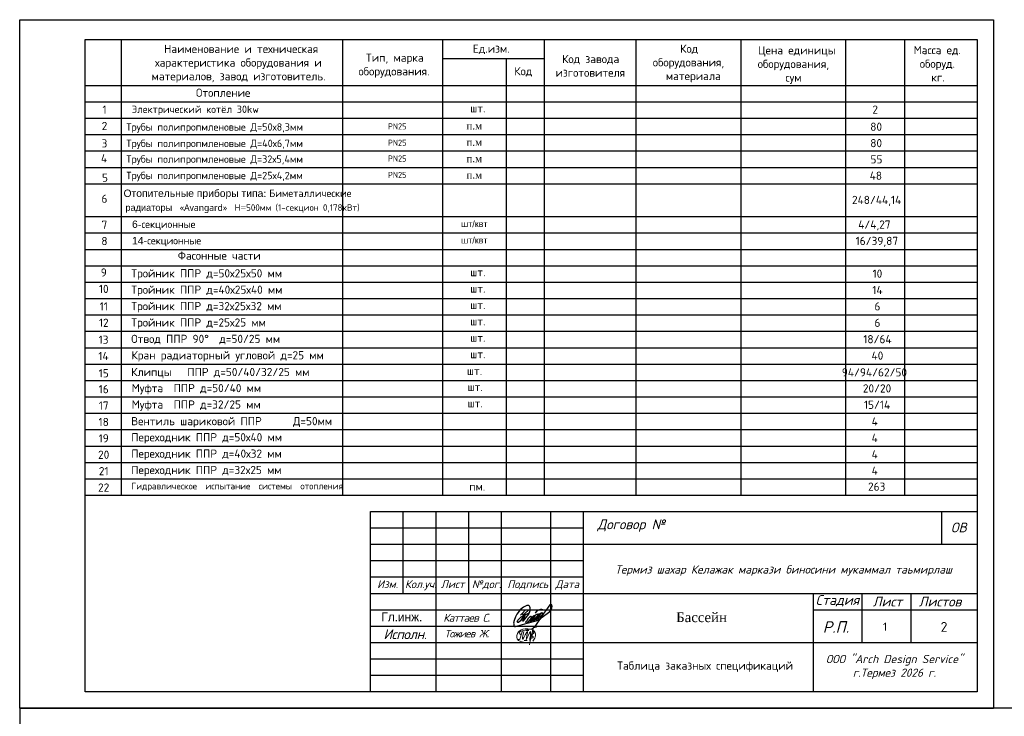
# Model space of a CAD drawing. Extents: x 4114239 to 5838486, y 780458 to 1383318.
# Tile 164 of 231: x 4523599 to 4553631, y 1148990 to 1170240. Entities that reach past the tile are written whole.
import ezdxf

# ---------------------------------------------------------------- set-up
doc = ezdxf.new("R2010")
doc.units = 0
doc.header["$MEASUREMENT"] = 0
doc.layers.add('_0', color=7, linetype='Continuous', lineweight=15)
doc.layers.add('ФВС-3', color=7, linetype='Continuous', lineweight=25)
doc.layers.add('liniya', color=7, linetype='Continuous')
doc.styles.add('GOST-2.304_Type-B', font='GOST_Common.ttf')
doc.styles.add('My style', font='isocpeur.ttf', dxfattribs={"height": 250})
doc.styles.add('MyStyle', font='isocpeur.ttf', dxfattribs={"height": 400})
doc.styles.add('NIA', font='times.ttf')
doc.styles.add('OOO-Kazar', font='txt')
doc.styles.add('стиль1', font='arial.ttf', dxfattribs={"height": 1250})

# ---------------------------------------------------------------- blocks, each defined once
blk = doc.blocks.new('gfnfd')
at = {"layer": '_0', "color": 5, "ltscale": 100}
for points in [[(6520818, 2413294), (6520848, 2413294)], [(6520801, 2413192), (6520834, 2413192)]]:
    blk.add_lwpolyline(points, dxfattribs=at)
blk.add_arc((6518800, 2413812), 2051, 342.7953, 345.3289, dxfattribs=at)
for points in [[(6520891, 2413186), (6520915, 2413229), (6520915, 2413269), (6520746, 2413281), (6520730, 2413208), (6520827, 2413173)], [(6520765, 2413255), (6520754, 2413268), (6520847, 2413305), (6520939, 2413339)], [(6520800, 2413285), (6520787, 2413205), (6520836, 2413285), (6520823, 2413202), (6520866, 2413283), (6520858, 2413196), (6520895, 2413322), (6520855, 2413150)], [(6520888, 2413288), (6520900, 2413266), (6520879, 2413250), (6520895, 2413224), (6520870, 2413213), (6520870, 2413207)], [(6520760, 2413206), (6520746, 2413203)]]:
    blk.add_spline(points, degree=3, dxfattribs=at)
blk = doc.blocks.new('rrwerewrewrewrew')
at = {"color": 5}
for points in [[(387872, 564817), (385461, 560165, 0.5555675), (386382, 560107), (391670, 566719), (392907, 570003, 0.1652467), (392907, 572723, 0.4373519), (390680, 575054, 0.1925367), (387853, 574100), (386571, 573489), (385290, 572586), (383117, 570710), (380078, 566719), (378699, 564105), (377285, 560326), (377078, 559578, 0.0785228), (377003, 555809, 0.2301942), (377694, 554621, 0.0887128), (377781, 554616, 0.0887128), (379419, 554812, 0.0887128), (381084, 555304), (390088, 557920), (399004, 560086), (402154, 561376)], [(387980, 570424), (385421, 567493, 0.2289988), (385508, 566433, 0.4148871), (386276, 566280), (387929, 567230), (391574, 570827), (387929, 567230), (383602, 559965), (381685, 558391), (380818, 558391), (380448, 559062), (380582, 559876), (380932, 560780), (382245, 562139), (384351, 563843), (392166, 568035)], [(390507, 558635), (395529, 562210), (397057, 563852), (397766, 564614), (397257, 565308), (395804, 564684), (393930, 562390), (393187, 560845, 0.2425571), (393041, 559580, 0.403283), (393704, 559264), (399431, 563972), (400603, 565962), (400228, 566548), (398635, 565939), (397633, 564795), (395782, 562481), (395782, 560295), (396385, 560295), (399478, 562450), (401915, 565049, 0.0481341), (402290, 566969, 0.1195267), (400636, 565910), (398470, 562543), (398470, 560904), (398892, 560600), (405033, 566245, 0.1215434), (405033, 567557, 0.358457), (404400, 567908, 0.1500372), (402713, 566737), (401915, 565049), (401358, 564455, 0.1033271), (401119, 561843, 0.5753384), (401471, 561164, 0.1529521), (402959, 561934), (404869, 563552), (412161, 569153), (414224, 572291), (414531, 574421), (414044, 575728), (413253, 576151), (412242, 575691), (411129, 574552), (409777, 572512), (406098, 567138), (396979, 553520)], [(398349, 567683, -0.1723995), (399516, 569357, -0.0937472), (402528, 571150, -0.2781187), (405794, 570727)], [(393348, 564247, 0.1582973), (390735, 562114), (389962, 560238), (388831, 559169, 0.4981733), (388831, 558274, 0.2094685), (389828, 557885), (393236, 561652), (394204, 563658, 0.4643233), (393929, 564350), (393348, 564299), (393348, 564247)]]:
    blk.add_lwpolyline(points, format="xyb", dxfattribs=at)
blk.add_lwpolyline([(385421, 567493), (383513, 565557)], dxfattribs=at)

msp = doc.modelspace()

# ---------------------------------------------------------------- linework, layer by layer
for p, q in [((4523599.0499, 1149240.2212), (4523599.0499, 1170240.2212)), ((4523599.0499, 1170240.2212), (4553299.0499, 1170240.2212)), ((4553299.0499, 1170240.2212), (4553299.0499, 1149240.2212)), ((4525599.0499, 1169634.7986), (4552799.0499, 1169634.7986)), ((4525599.0499, 1149740.2212), (4525599.0499, 1169634.7986)), ((4526707.6909, 1155734.7986), (4526707.6909, 1169634.7986)), ((4533459.1487, 1155734.7986), (4533459.1487, 1169634.7986)), ((4536501.0349, 1155734.7986), (4536501.0349, 1169634.7986)), ((4539601.0349, 1155734.7986), (4539601.0349, 1169634.7986)), ((4542401.0349, 1155734.7986), (4542401.0349, 1169634.7986)), ((4545601.0349, 1155734.7986), (4545601.0349, 1169634.7986)), ((4548801.0349, 1155734.7986), (4548801.0349, 1169634.7986)), ((4550601.0349, 1155734.7986), (4550601.0349, 1169634.7986)), ((4552799.0499, 1169634.7986), (4552799.0499, 1149740.2212)), ((4536502.5189, 1169057.1904), (4539601.0349, 1169057.1904)), ((4538448.2758, 1155734.7986), (4538448.2758, 1169057.1904)), ((4525599.0499, 1168234.7986), (4552799.0499, 1168234.7986)), ((4525599.0499, 1167734.7986), (4552799.0499, 1167734.7986)), ((4525599.0499, 1167234.7986), (4552799.0499, 1167234.7986)), ((4525599.0499, 1166734.7986), (4552799.0499, 1166734.7986)), ((4525599.0499, 1166234.7986), (4552799.0499, 1166234.7986)), ((4525599.0499, 1165734.7986), (4552799.0499, 1165734.7986)), ((4525599.0499, 1165234.7986), (4552799.0499, 1165234.7986)), ((4525599.0499, 1164234.7986), (4552799.0499, 1164234.7986)), ((4525599.0499, 1163734.7986), (4552799.0499, 1163734.7986)), ((4525599.0499, 1163234.7986), (4552799.0499, 1163234.7986)), ((4525599.0499, 1162734.7986), (4552799.0499, 1162734.7986)), ((4525599.0499, 1162234.7986), (4552799.0499, 1162234.7986)), ((4525599.0499, 1161734.7986), (4552799.0499, 1161734.7986)), ((4525599.0499, 1161234.7986), (4552799.0499, 1161234.7986)), ((4525599.0499, 1160734.7986), (4552799.0499, 1160734.7986)), ((4525599.0499, 1160234.7986), (4552799.0499, 1160234.7986)), ((4525599.0499, 1159734.7986), (4552799.0499, 1159734.7986)), ((4525599.0499, 1159234.7986), (4552799.0499, 1159234.7986)), ((4525599.0499, 1158734.7986), (4552799.0499, 1158734.7986)), ((4525599.0499, 1158234.7986), (4552799.0499, 1158234.7986)), ((4525599.0499, 1157734.7986), (4552799.0499, 1157734.7986)), ((4525599.0499, 1157234.7986), (4552799.0499, 1157234.7986)), ((4525599.0499, 1156734.7986), (4552799.0499, 1156734.7986)), ((4525599.0499, 1156234.7986), (4552799.0499, 1156234.7986)), ((4525599.0499, 1155734.7986), (4552799.0499, 1155734.7986)), ((4552799.0499, 1149740.2212), (4525599.0499, 1149740.2212)), ((4523599.0499, 1149240.2212), (4553299.0499, 1149240.2212))]:
    msp.add_line(p, q)
at = {"color": 7, "linetype": 'Continuous'}
for p, q in [((4534299.0499, 1155240.2212), (4552799.0499, 1155240.2212)), ((4534299.0499, 1149740.2212), (4534299.0499, 1155240.2212)), ((4535299.0499, 1152740.2212), (4535299.0499, 1155240.2212)), ((4536299.0499, 1149740.2212), (4536299.0499, 1155240.2212)), ((4537299.0499, 1152740.2212), (4537299.0499, 1155240.2212)), ((4538299.0499, 1149740.2212), (4538299.0499, 1155240.2212)), ((4539799.0499, 1149740.2212), (4539799.0499, 1155240.2212)), ((4540799.0499, 1149740.2212), (4540799.0499, 1155240.2212)), ((4540799.0499, 1154240.2212), (4552799.0499, 1154240.2212)), ((4534299.0499, 1153240.2212), (4540799.0499, 1153240.2212)), ((4534299.0499, 1152740.2212), (4540799.0499, 1152740.2212)), ((4540799.0499, 1152740.2212), (4552799.0499, 1152740.2212)), ((4547799.0499, 1152740.2212), (4547799.0499, 1149740.2212)), ((4549299.0499, 1151240.2212), (4549299.0499, 1152740.2212)), ((4550793.2122, 1151240.2212), (4550793.2122, 1152740.2212)), ((4547799.0499, 1152240.2212), (4552799.0499, 1152240.2212)), ((4540799.0499, 1151240.2212), (4552799.0499, 1151240.2212))]:
    msp.add_line(p, q, dxfattribs=at)
at = {"linetype": 'ByBlock', "ltscale": 0.1}
msp.add_line((4551719.0507, 1155240.2212), (4551719.0507, 1154240.2212), dxfattribs=at)
msp.add_lwpolyline([(4534299.0499, 1155240.2212), (4552799.0499, 1155240.2212), (4552799.0499, 1149740.2212), (4534299.0499, 1149740.2212)], close=True, dxfattribs=at)
at = {"color": 7, "linetype": 'Continuous'}
for points in [[(4534299.0499, 1154740.2212), (4540799.0499, 1154740.2212)], [(4534299.0499, 1154240.2212), (4540799.0499, 1154240.2212)], [(4534299.0499, 1153740.2212), (4540799.0499, 1153740.2212)], [(4534299.0499, 1152240.2212), (4540799.0499, 1152240.2212)], [(4534299.0499, 1151740.2212), (4540799.0499, 1151740.2212)], [(4534299.0499, 1151240.2212), (4540799.0499, 1151240.2212)], [(4534299.0499, 1150740.2212), (4540799.0499, 1150740.2212)], [(4534299.0499, 1150240.2212), (4540799.0499, 1150240.2212)]]:
    msp.add_lwpolyline(points, dxfattribs=at)
at = {"color": 7, "ltscale": 10}
msp.add_lwpolyline([(4523599.0499, 1119540.2212), (4565599.0499, 1119540.2212), (4565599.0499, 1149240.2212), (4523599.0499, 1149240.2212)], close=True, dxfattribs=at)

# ---------------------------------------------------------------- block references
at = {"color": 6, "xscale": 0.03125, "yscale": 0.03125, "zscale": 0.03125}
msp.add_blockref('rrwerewrewrewrew', (4526887.4129, 1134400.4158), dxfattribs=at)
at = {"layer": '_0', "xscale": 3, "yscale": 3, "zscale": 3}
msp.add_blockref('gfnfd', (-15023420.2836, -6088275.4118), dxfattribs=at)

# ---------------------------------------------------------------- texts
for s, insert, char_height, width, attachment_point, style in [('\\pi778.14;Наименование и техническая \\P\\pi503.14;характеристика оборудования и \\P\\pi396.89;материалов, завод изготовитель.', (4527224.8583, 1169473.9836), 250, 6156.287381, 1, 'MyStyle'), ('{\\fISOCPEUR|b0|i0|c204|p34;Ед.изм.}', (4537419.0181, 1169481.9911), 250, 4189.919673, 1, 'MyStyle'), ('\\pi1147.1;Код\\P\\pi311.74;оборудования,   \\P\\pi393.72;  материала', (4542596.4531, 1169480.4597), 250, 2782.87458, 1, 'MyStyle'), ('\\pi398.64;Цена единицы \\P\\pi392.2;оборудования,\\P\\pi1240.2;сум', (4545716.6345, 1169432.9704), 250, 2942.988931, 1, 'MyStyle'), ('\\pi174.44;Масса ед.\\P\\pi362.71;оборуд. \\P\\pi714.46;кг.', (4550689.6067, 1169438.2784), 250, 1796.819765, 1, 'MyStyle'), ('\\pi567.54;Тип, марка \\P\\pi337.97;оборудования.', (4533592.9358, 1169206.246), 250, 2822.582415, 1, 'MyStyle'), ('\\pi436.18;Код завода \\P\\pi235.02;изготовителя', (4539706.628, 1169166.1577), 250, 2605.200244, 1, 'MyStyle'), ('\\pi2.0266;Код', (4538680.4667, 1168794.1813), 250, 905.328765, 1, 'MyStyle'), ('Отопление', (4528975.7068, 1168136.1441), 250, 2934.257228, 1, 'MyStyle'), ('{\\fISOCPEUR|b0|i0|c204|p34;Электрический котёл \\fISOCPEUR|b0|i0|c0|p34;30\\fISOCPEUR|b0|i0|c204|p34;kw }', (4527019.4227, 1167619.8216), 225, 3977.299386, 1, 'GOST-2.304_Type-B'), ('2', (4549691.1787, 1167622.6988), 250, 1335.076915, 2, 'My style'), ('\\pxqc;{\\fISOCPEUR|b0|i0|c204|p34;1}', (4525238.1892, 1167621.3003), 250, 1895.339731, 1, 'MyStyle'), ('шт.', (4537340.0939, 1167663.983), 250, 575.776088, 1, 'My style'), ('\\pxqc;{\\fISOCPEUR|b0|i0|c204|p34;2}', (4525238.1892, 1167121.3003), 250, 1895.339731, 1, 'MyStyle'), ('{\\fISOCPEUR|b0|i0|c204|p34;Трубы полипропмленовые Д\\fISOCPEUR|b0|i0|c0|p34;=50\\fISOCPEUR|b0|i0|c204|p34;х\\fISOCPEUR|b0|i0|c0|p34;8,3\\fISOCPEUR|b0|i0|c204|p34;мм}', (4526849.4235, 1167080.0584), 225, 6001.451706, 1, 'GOST-2.304_Type-B'), ('\\pxi0.024901,qc;PN25', (4534316.3353, 1167079.2523), 187.5, 1590.043959, 1, 'GOST-2.304_Type-B'), ('{\\fTimes New Roman|b0|i0|c204|p18;\\W1;п.м}', (4537227.0265, 1167114.1707), 221.25, 7338.832389, 1, 'стиль1'), ('\\pxi0.02141;80', (4549536.4585, 1167099.528), 250, 1914.716897, 1, 'MyStyle'), ('\\pxqc;{\\fISOCPEUR|b0|i0|c204|p34;3}', (4525236.3064, 1166591.346), 250, 1895.339731, 1, 'MyStyle'), ('{\\fISOCPEUR|b0|i0|c204|p34;Трубы полипропмленовые Д\\fISOCPEUR|b0|i0|c0|p34;=40\\fISOCPEUR|b0|i0|c204|p34;х\\fISOCPEUR|b0|i0|c0|p34;6,7\\fISOCPEUR|b0|i0|c204|p34;мм}', (4526849.4235, 1166580.0584), 225, 6001.451706, 1, 'GOST-2.304_Type-B'), ('\\pxi0.024901,qc;PN25', (4534316.3353, 1166579.2523), 187.5, 1590.043959, 1, 'GOST-2.304_Type-B'), ('{\\fTimes New Roman|b0|i0|c204|p18;\\W1;п.м}', (4537227.0265, 1166614.1707), 221.25, 7338.832389, 1, 'стиль1'), ('\\pxi0.02141;80', (4549536.4585, 1166599.528), 250, 1914.716897, 1, 'MyStyle'), ('\\pxqc;{\\fISOCPEUR|b0|i0|c204|p34;4}', (4525225.7199, 1166137.6548), 250, 1895.339731, 1, 'MyStyle'), ('{\\fISOCPEUR|b0|i0|c204|p34;Трубы полипропмленовые Д=\\fISOCPEUR|b0|i0|c0|p34;32\\fISOCPEUR|b0|i0|c204|p34;х\\fISOCPEUR|b0|i0|c0|p34;5\\fISOCPEUR|b0|i0|c204|p34;,\\fISOCPEUR|b0|i0|c0|p34;4\\fISOCPEUR|b0|i0|c204|p34;мм}', (4526849.4235, 1166099.4249), 225, 6001.451706, 1, 'GOST-2.304_Type-B'), ('\\pxi0.024901,qc;PN25', (4534316.3353, 1166098.6187), 187.5, 1590.043959, 1, 'GOST-2.304_Type-B'), ('{\\fTimes New Roman|b0|i0|c204|p18;\\W1;п.м}', (4537227.0265, 1166114.1707), 221.25, 7338.832389, 1, 'стиль1'), ('\\pxi0.02241;55', (4549543.4683, 1166105.199), 250, 1000.384403, 1, 'MyStyle'), ('\\pxqc;5', (4525253.1315, 1165546.4109), 250, 1895.339731, 1, 'MyStyle'), ('{\\fISOCPEUR|b0|i0|c204|p34;Трубы полипропмленовые Д=\\fISOCPEUR|b0|i0|c0|p34;25\\fISOCPEUR|b0|i0|c204|p34;х4,2мм}', (4526849.4235, 1165599.4249), 225, 6001.451706, 1, 'GOST-2.304_Type-B'), ('\\pxi0.024901,qc;PN25', (4534316.3353, 1165598.6187), 187.5, 1590.043959, 1, 'GOST-2.304_Type-B'), ('{\\fTimes New Roman|b0|i0|c204|p18;\\W1;п.м}', (4537227.0265, 1165614.1707), 221.25, 7338.832389, 1, 'стиль1'), ('\\pxi0.02241;48', (4549519.3085, 1165605.199), 250, 1000.384403, 1, 'MyStyle'), ('{\\H1.27119x;\\W1;Отопительные приборы типа\\fTimes New Roman|b0|i0|c238|p18;: \\fISOCPEUR|b0|i0|c204|p34;Биметаллические\\H0.78667x; }', (4526765.9948, 1165058.3874), 177, 6938.182319, 1, 'стиль1'), ('\\pxqc;6', (4525236.0905, 1164903.0909), 250, 1895.339731, 1, 'MyStyle'), ('{\\W1;радиаторы  \\fArial|b0|i0|c204|p34; \\fTrebuchet MS|b0|i0|c204|p34;«Avangard»\\fArial|b0|i0|c204|p34; \\fTimes New Roman|b0|i0|c238|p18;\\C0;  \\fISOCPEUR|b0|i0|c204|p34;\\C256;Н\\fTimes New Roman|b0|i0|c238|p18;=\\fISOCPEUR|b0|i0|c204|p34;500мм (1-cекцион 0,178кВт)}', (4526824.6003, 1164609.3298), 200, 7095.823703, 1, 'стиль1'), ('\\pxi0.02141;248/44,14', (4548979.8746, 1164867.6503), 250, 1914.716897, 1, 'MyStyle'), ('\\pxqc;7', (4525236.0905, 1164108.7837), 250, 1895.339731, 1, 'MyStyle'), ('6{\\fTimes New Roman|b0|i0|c238|p18;-\\fISOCPEUR|b0|i0|c204|p34;секционные}', (4527025.3971, 1164113.4238), 225, 6458.172503, 1, 'стиль1'), ('{\\W1;шт/квт}', (4537464.9252, 1164108.5401), 194.7, 347.128903, 2, 'стиль1'), ('\\pxi0.02591;4/4,27', (4549167.8389, 1164117.0255), 250, 1044.015453, 1, 'MyStyle'), ('\\pxqc;8', (4525236.0905, 1163611.5052), 250, 1895.339731, 1, 'MyStyle'), ('14{\\fTimes New Roman|b0|i0|c238|p18;-\\fISOCPEUR|b0|i0|c204|p34;секционные}', (4527025.3971, 1163613.4238), 225, 6458.172503, 1, 'стиль1'), ('{\\W1;шт/квт}', (4537464.9252, 1163608.5401), 194.7, 347.128903, 2, 'стиль1'), ('\\pxi0.02591;16/39,87', (4549089.3938, 1163617.0255), 250, 1044.015453, 1, 'MyStyle'), ('Фасонные части ', (4528421.5917, 1163169.1483), 250, 2617.327467, 1, 'My style'), ('\\pxqc;9', (4525215.9332, 1162653.6942), 250, 1895.339731, 1, 'MyStyle'), ('Тройник ППР д=50х25х50 мм', (4527001.2078, 1162628.8204), 250, 6172.436306, 1, 'My style'), ('шт.', (4537340.0939, 1162663.983), 250, 575.776088, 1, 'My style'), ('10', (4549760.8053, 1162618.8331), 250, 1335.076915, 2, 'My style'), ('\\pxqc;{\\fISOCPEUR|b0|i0|c204|p34;10}', (4525215.9332, 1162153.6942), 250, 1895.339731, 1, 'MyStyle'), ('Тройник ППР д=40х25х40 мм', (4527001.2078, 1162128.8204), 250, 6172.436306, 1, 'My style'), ('шт.', (4537340.0939, 1162163.983), 250, 575.776088, 1, 'My style'), ('14', (4549760.8053, 1162118.8331), 250, 1335.076915, 2, 'My style'), ('\\pxqc;{\\fISOCPEUR|b0|i0|c204|p34;11}', (4525215.9332, 1161618.7837), 250, 1895.339731, 1, 'MyStyle'), ('Тройник ППР д=32х25х32 мм', (4527001.2078, 1161628.8204), 250, 6172.436306, 1, 'My style'), ('6', (4549760.8053, 1161618.8331), 250, 1335.076915, 2, 'My style'), ('шт.', (4537340.0939, 1161663.983), 250, 575.776088, 1, 'My style'), ('\\pxqc;12', (4525215.9332, 1161119.9153), 250, 1895.339731, 1, 'MyStyle'), ('Тройник ППР д=25х25 мм', (4527001.2078, 1161128.8204), 250, 6172.436306, 1, 'My style'), ('шт.', (4537340.0939, 1161163.983), 250, 575.776088, 1, 'My style'), ('6', (4549760.8053, 1161118.8331), 250, 1335.076915, 2, 'My style'), ('\\pxqc;13', (4525209.0445, 1160604.3706), 250, 1895.339731, 1, 'MyStyle'), ('Отвод ППР 90%%D  д=50/25 мм', (4527001.2078, 1160628.8204), 250, 6172.436306, 1, 'My style'), ('шт.', (4537340.0939, 1160663.983), 250, 575.776088, 1, 'My style'), ('18/64', (4549760.8053, 1160618.8331), 250, 1335.076915, 2, 'My style'), ('Кран радиаторный угловой д=25 мм', (4527007.0051, 1160128.8204), 250, 6172.436306, 1, 'My style'), ('40', (4549760.8053, 1160118.8331), 250, 1335.076915, 2, 'My style'), ('\\pxqc;14', (4525206.6853, 1160104.3706), 250, 1895.339731, 1, 'MyStyle'), ('шт.', (4537340.0939, 1160163.983), 250, 575.776088, 1, 'My style'), ('\\pxqc;15', (4525213.574, 1159580.449), 250, 1895.339731, 1, 'MyStyle'), ('Клипцы   ППР д=50/40/32/25 мм', (4526997.0029, 1159617.0713), 250, 6172.436306, 1, 'My style'), ('шт.', (4537240.0916, 1159652.2339), 250, 575.776088, 1, 'My style'), ('94/94/62/50', (4549669.1942, 1159607.084), 250, 1335.076915, 2, 'My style'), ('\\pxqc;16', (4525213.574, 1159093.9976), 250, 1895.339731, 1, 'MyStyle'), ('Муфта  ППР д=50/40 мм', (4527014.8473, 1159127.1904), 250, 6172.436306, 1, 'My style'), ('шт.', (4537257.9361, 1159162.353), 250, 575.776088, 1, 'My style'), ('20/20', (4549748.6475, 1159117.2031), 250, 1335.076915, 2, 'My style'), ('Муфта  ППР д=32/25 мм', (4527014.8473, 1158627.1904), 250, 6172.436306, 1, 'My style'), ('15/14', (4549748.6475, 1158617.2031), 250, 1335.076915, 2, 'My style'), ('\\pxqc;17', (4525213.574, 1158593.9976), 250, 1895.339731, 1, 'MyStyle'), ('шт.', (4537257.9361, 1158662.353), 250, 575.776088, 1, 'My style'), ('\\pxqc;18', (4525213.574, 1158093.9976), 250, 1895.339731, 1, 'MyStyle'), ('Вентиль шариковой ППР      Д=50мм', (4527000.6655, 1158118.7407), 250, 9125.75503, 1, 'My style'), ('4', (4549677.7667, 1158108.7534), 250, 1335.076915, 2, 'My style'), ('\\pxqc;19', (4525213.574, 1157593.9976), 250, 1895.339731, 1, 'MyStyle'), ('Переходник ППР д=50х40 мм', (4527001.2078, 1157628.8204), 250, 6172.436306, 1, 'My style'), ('4', (4549677.7667, 1157608.7534), 250, 1335.076915, 2, 'My style'), ('Переходник ППР д=40х32 мм', (4527001.2078, 1157128.8204), 250, 6172.436306, 1, 'My style'), ('\\pxqc;20', (4525213.574, 1157093.9976), 250, 1895.339731, 1, 'MyStyle'), ('4', (4549677.7667, 1157108.7534), 250, 1335.076915, 2, 'My style'), ('\\pxqc;21', (4525213.574, 1156593.9976), 250, 1895.339731, 1, 'MyStyle'), ('Переходник ППР д=32х25 мм', (4527001.2078, 1156628.8204), 250, 6172.436306, 1, 'My style'), ('4', (4549677.7667, 1156608.7534), 250, 1335.076915, 2, 'My style'), ('\\pxqc;22', (4525213.574, 1156093.9976), 250, 1895.339731, 1, 'MyStyle'), ('Гидравлическое  испытание  системы  отопления', (4527004.3957, 1156112.8084), 200, 7300.604024, 1, 'My style'), ('пм.', (4537310.7993, 1156125.0968), 250, 575.776088, 1, 'My style'), ('263', (4549737.7667, 1156121.1452), 250, 1335.076915, 2, 'My style'), ('\\pi3.3395;Таблица заказных спецификаций', (4541819.0499, 1150662.1904), 250, 7565.377472, 1, 'MyStyle')]:
    msp.add_mtext(s, dxfattribs=dict(insert=insert, char_height=char_height, width=width, attachment_point=attachment_point, style=style))
at = {"insert": (4536519.0499, 1151995.5359), "char_height": 240, "width": 2180, "attachment_point": 4}
msp.add_mtext('{\\fISOCPEUR|b0|i1|c204|p34;\\T0.9;Каттаев С}.', dxfattribs=at)
at = {"lineweight": -3, "insert": (4543619.6853, 1152163.0439), "char_height": 300, "width": 1733.650506, "attachment_point": 1, "style": 'NIA'}
msp.add_mtext('\\pxi0.005;{\\C0;Бассейн}', dxfattribs=at)
at = {"attachment_point": 1, "style": 'MyStyle'}
for s, width, insert, char_height in [('1', 541.266485, (4549930.5431, 1151848.4332), 250), ('2', 968.847201, (4551689.1452, 1151868.0317), 300)]:
    msp.add_mtext_dynamic_manual_height_columns(s, width=width, gutter_width=1250, heights=[0], dxfattribs=dict(at, insert=insert, char_height=char_height))
at = {"layer": 'liniya', "insert": (4534631.0643, 1152158.0957), "char_height": 270, "width": 1161.892161, "attachment_point": 1}
msp.add_mtext('Гл.инж.', dxfattribs=at)
at = {"layer": 'ФВС-3', "color": 0, "linetype": 'Continuous', "lineweight": 5, "style": 'OOO-Kazar'}
for s, insert, char_height, attachment_point in [('{\\fISOCPEUR|b0|i1|c204|p34;Договор №}', (4542249.5259, 1154615.305), 300, 8), ('{\\fISOCPEUR|b0|i1|c204|p34;Изм.}', (4534818.406, 1153140.6501), 240, 2), ('{\\fISOCPEUR|b0|i1|c204|p34;Кол.уч.}', (4535830.441, 1153140.6501), 240, 2), ('{\\fISOCPEUR|b0|i1|c204|p34;Лист}', (4536802.5398, 1153140.6501), 240, 2), ('{\\fISOCPEUR|b0|i1|c204|p34;№дог.}', (4537838.4311, 1153140.6501), 240, 2), ('{\\fISOCPEUR|b0|i1|c204|p34;Подпись}', (4539095.5162, 1153140.6501), 240, 2), ('{\\fISOCPEUR|b0|i1|c204|p34;Дата}', (4540300.158, 1153140.6501), 240, 2), ('{\\fISOCPEUR|b0|i1|c204|p34;Стадия}', (4548540.1868, 1152340.2212), 300, 8), ('{\\fISOCPEUR|b0|i1|c204|p34;Лист }', (4550064.4064, 1152340.2212), 300, 8), ('{\\fISOCPEUR|b0|i1|c204|p34;Листов }', (4551668.4137, 1152340.2212), 300, 8), ('{\\fISOCPEUR|b0|i1|c204|p34;Р.П.}', (4548494.9183, 1151540.2212), 350, 8), ('{\\fISOCPEUR|b0|i1|c204|p34;\\T0.95;Исполн.}', (4535350.9069, 1151643.9697), 300, 2)]:
    msp.add_mtext(s, dxfattribs=dict(at, insert=insert, char_height=char_height, attachment_point=attachment_point))
at = {"layer": 'ФВС-3', "color": 0, "linetype": 'Continuous', "insert": (4552240.9493, 1154601.2908), "char_height": 300, "attachment_point": 8, "style": 'OOO-Kazar'}
msp.add_mtext('{\\fISOCPEUR|b0|i1|c204|p34;ОВ}', dxfattribs=at)
at = {"layer": 'ФВС-3', "linetype": 'Continuous', "lineweight": 5, "style": 'OOO-Kazar'}
for s, insert, char_height, attachment_point in [('{\\fISOCPEUR|b0|i1|c204|p34;Термиз шахар Келажак маркази биносини мукаммал таьмирлаш\\P  }', (4546898.7107, 1152858.8073), 250, 8), ('{\\fISOCPEUR|b0|i1|c204|p34;\\T0.9;Тожиев Ж.}', (4537233.8632, 1151626.9907), 230, 2), ('{\\fISOCPEUR|b0|i1|c204|p34;ООО "Arch Design Service"\\Pг.Термез 20\\fISOCPEUR|b0|i1|c0|p34;26\\fISOCPEUR|b0|i1|c204|p34; г.\\P  }', (4550277.9428, 1149711.3738), 250, 8)]:
    msp.add_mtext(s, dxfattribs=dict(at, insert=insert, char_height=char_height, attachment_point=attachment_point))

doc.saveas('drawing.dxf')
